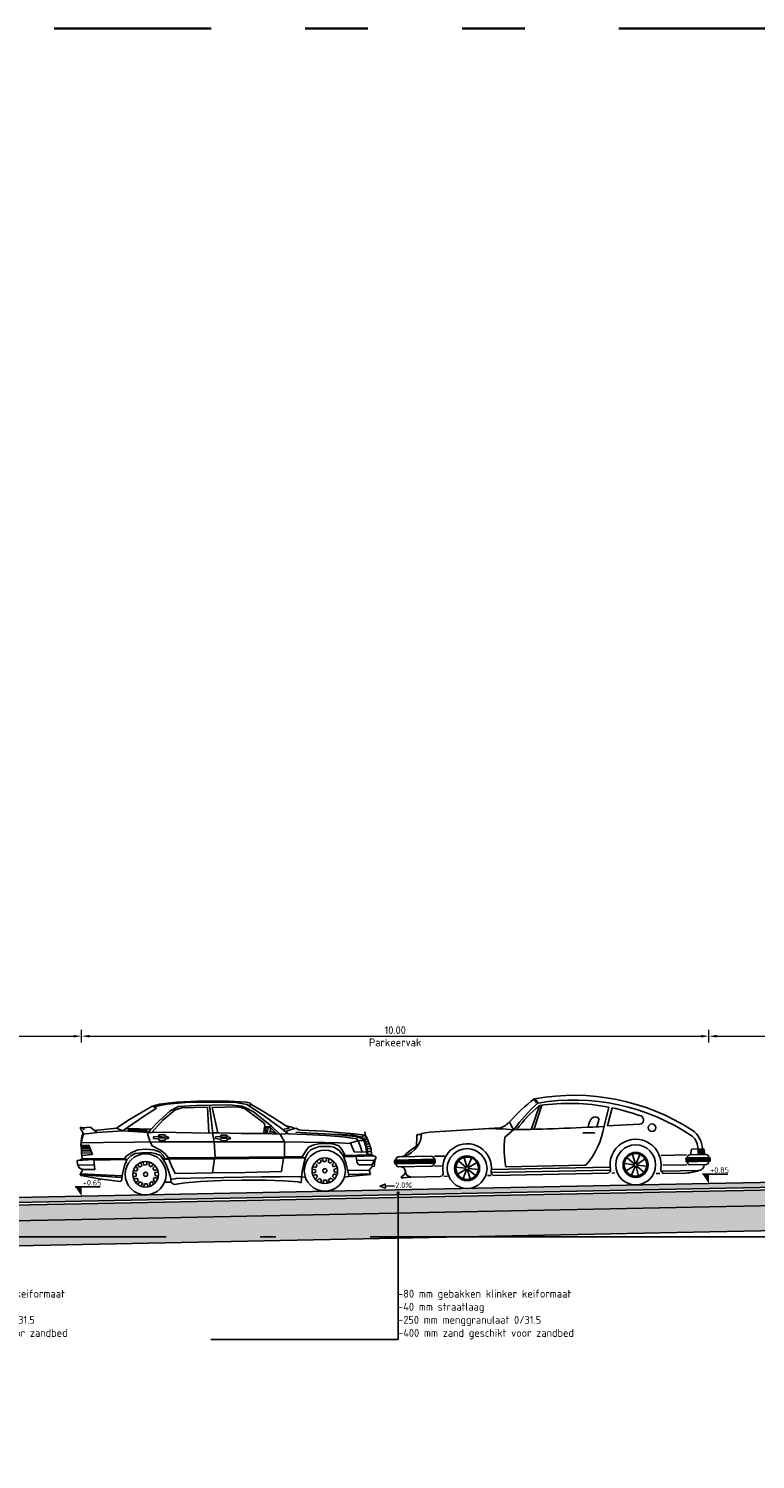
# Model space of a CAD drawing. Header units: metres. Extents: x 90794 to 91984, y 464666 to 465269.
# Tile 73 of 81: x 91505 to 91516, y 465098 to 465121. Entities that reach past the tile are written whole.
import ezdxf
from ezdxf import colors
from ezdxf.entities.mleader import LeaderData, LeaderLine
from ezdxf.math import Vec2, Vec3

# ---------------------------------------------------------------- set-up
doc = ezdxf.new("R2010")
doc.units = ezdxf.units.M
for name, pattern in [('AL-NAP_LIJN', [15.25, 12, -1.5, 0.25, -1.5]), ('AL-TEKENBLADGRENS', [11.5, 2.5, -1.5, 1, -1.5, 1, -1.5, 2.5]), ('XX-AFBREEK', [7, 4, -1, 1, -1])]:
    doc.linetypes.add(name, pattern=pattern)
for name, color, linetype, lineweight in [('N-WE-VH-VERHARDING-SD', 7, 'Continuous', 25), ('N-WE-VH-VERHARDING_BETONSTRAATSTEEN-AD-50', 9, 'Continuous', 18), ('N-WE-VH-VERHARDING_FUNDERING_GRANULAAT-AD-50', 252, 'Continuous', 18), ('N-WE-VH-VERHARDING_FUNDERING_ZAND-AD-50', 252, 'Continuous', 18), ('X-XX-AL-AANKLEDING-SD', 253, 'Continuous', 25), ('X-XX-AL-CONSTRUCTIELIJN-GD', 7, 'Continuous', 25), ('X-XX-AL-M', 7, 'Continuous', 18), ('X-XX-AL-NAP-GD', 7, 'AL-NAP_LIJN', 25), ('X-XX-AL-PEILMAAT-SD', 7, 'Continuous', 25), ('X-XX-AL-T25', 7, 'Continuous', 25), ('X-XX-AL-TEKENBLADGRENS-G', 7, 'AL-TEKENBLADGRENS', 35)]:
    doc.layers.add(name, color=color, linetype=linetype, lineweight=lineweight)
doc.layers.get('0').freeze()
doc.styles.add('NLCS-ISO', font='NLCS-ISO.ttf')
doc.styles.add('NLCS-ISO-M50-T25', font='NLCS-ISO.ttf', dxfattribs={"height": 0.125})
doc.dimstyles.new('NLCS-M50-T25-PIJL_L2_H1', dxfattribs={"dimscale": 0.05, "dimtxt": 2.5, "dimasz": 2.5, "dimexe": 2, "dimexo": 2, "dimgap": 0.7, "dimtad": 1, "dimzin": 0, "dimdsep": 46, "dimtxsty": 'NLCS-ISO-M50-T25', "dimcen": 0, "dimdle": 2, "dimclrd": 256, "dimclre": 256, "dimclrt": 256, "dimadec": 1, "dimazin": 0, "dimtfac": 1, "dimtdec": 3, "dimtofl": 0, "dimtmove": 0, "dimatfit": 3, "dimfxl": 2, "dimfxlon": 1, "dimtfillclr": 256, "dimtolj": 1, "dimtzin": 0, "dimlwd": -1, "dimlwe": -1, "dimarcsym": 0})

# ---------------------------------------------------------------- blocks, each defined once
blk = doc.blocks.new('SAL-AANKLEDING_AUTO1_ZIJAANZICHT-D')
for p, q in [((2.325, 1.296), (2.194, 0.927)), ((2.362, 1.301), (2.232, 0.927)), ((3.349, 0.947), (3.433, 1.247)), ((3.483, 1.235), (3.402, 0.952)), ((1.689, 0.955), (0.565, 0.907)), ((1.906, 0.918), (1.763, 0.802)), ((1.841, 1.043), (1.906, 0.918)), ((3.27, 1.047), (3.235, 0.94)), ((3.401, 0.95), (3.916, 0.966)), ((0.363, 0.86), (0.352, 0.667)), ((0.374, 0.873), (0.363, 0.86)), ((0.374, 0.873), (0.423, 0.873)), ((0.434, 0.86), (0.423, 0.873)), ((3.192, 0.847), (3.012, 0.847)), ((3.012, 0.847), (3.012, 0.835)), ((3.192, 0.835), (3.192, 0.847)), ((0, 0.463), (0, 0.427)), ((0.011, 0.463), (0.635, 0.463)), ((0.636, 0.475), (0.012, 0.475)), ((0.024, 0.487), (0.024, 0.475)), ((0.588, 0.523), (0.06, 0.523)), ((0.624, 0.475), (0.624, 0.487)), ((0.636, 0.523), (0.804, 0.523)), ((0.648, 0.427), (0.648, 0.463)), ((1.147, 0.347), (1.111, 0.49)), ((1.166, 0.344), (1.226, 0.481)), ((3.832, 0.347), (3.795, 0.49)), ((3.851, 0.344), (3.91, 0.481)), ((4.248, 0.463), (4.656, 0.463)), ((4.704, 0.463), (4.968, 0.463)), ((4.719, 0.464), (4.734, 0.554)), ((4.734, 0.554), (4.931, 0.554)), ((4.841, 0.464), (4.841, 0.554)), ((4.857, 0.464), (4.857, 0.554)), ((4.873, 0.464), (4.873, 0.554)), ((4.89, 0.464), (4.89, 0.554)), ((4.904, 0.464), (4.904, 0.554)), ((4.917, 0.464), (4.917, 0.554)), ((4.931, 0.554), (4.945, 0.464)), ((0.011, 0.451), (0.635, 0.451)), ((0.011, 0.439), (0.635, 0.439)), ((0.011, 0.427), (0.635, 0.427)), ((0.012, 0.415), (0.636, 0.415)), ((0.024, 0.415), (0.024, 0.403)), ((0.06, 0.367), (0.588, 0.367)), ((0.624, 0.403), (0.624, 0.415)), ((0.636, 0.367), (0.756, 0.367)), ((0.981, 0.344), (1.127, 0.324)), ((1.001, 0.231), (1.131, 0.306)), ((1.133, 0.338), (1.021, 0.437)), ((1.086, 0.157), (1.145, 0.295)), ((1.198, 0.148), (1.16, 0.295)), ((1.172, 0.302), (1.283, 0.205)), ((1.177, 0.333), (1.306, 0.407)), ((1.18, 0.317), (1.328, 0.297)), ((1.548, 0.295), (3.42, 0.295)), ((1.548, 0.247), (3.42, 0.247)), ((1.776, 0.331), (1.77, 0.331)), ((1.774, 0.331), (3.024, 0.331)), ((3.024, 0.331), (3.048, 0.331)), ((3.665, 0.344), (3.811, 0.324)), ((3.685, 0.231), (3.815, 0.306)), ((3.817, 0.338), (3.705, 0.437)), ((3.77, 0.157), (3.83, 0.295)), ((3.883, 0.148), (3.845, 0.295)), ((3.857, 0.302), (3.968, 0.205)), ((3.862, 0.333), (3.99, 0.407)), ((3.864, 0.317), (4.013, 0.297)), ((4.272, 0.307), (4.656, 0.307)), ((4.644, 0.403), (4.644, 0.367)), ((5.016, 0.415), (4.656, 0.415)), ((4.656, 0.403), (5.016, 0.403)), ((4.656, 0.391), (5.016, 0.391)), ((4.656, 0.379), (5.016, 0.379)), ((4.656, 0.367), (5.016, 0.367)), ((4.656, 0.355), (5.016, 0.355)), ((4.668, 0.415), (4.668, 0.427)), ((4.668, 0.343), (4.668, 0.355)), ((4.968, 0.307), (4.704, 0.307)), ((5.004, 0.427), (5.004, 0.415)), ((5.004, 0.355), (5.004, 0.343)), ((5.028, 0.367), (5.028, 0.403)), ((0.12, 0.187), (0.252, 0.199)), ((0.726, 0.199), (0.268, 0.198)), ((0.78, 0.199), (0.84, 0.199)), ((1.536, 0.199), (1.476, 0.199)), ((3.392, 0.199), (1.583, 0.199)), ((3.456, 0.199), (3.504, 0.199)), ((4.164, 0.175), (4.224, 0.175)), ((4.26, 0.211), (4.836, 0.211)), ((4.284, 0.175), (4.644, 0.175))]:
    blk.add_line(p, q)
for centre, radius in [((4.114, 0.907), 0.0603), ((1.153, 0.317), 0.317), ((1.153, 0.321), 0.199), ((1.153, 0.321), 0.179), ((3.84, 0.321), 0.318), ((3.838, 0.321), 0.199), ((3.838, 0.321), 0.179), ((1.153, 0.321), 0.0269), ((3.838, 0.321), 0.0269)]:
    blk.add_circle(centre, radius)
for centre, radius, start, end in [((3.899, -0.867), 2.809, 126.1007, 136.8623), ((2.192, 1.312), 0.0913, 15.2709, 58.1726), ((2.253, 1.386), 0.0183, 41.2824, 116.8587), ((2.803, -2.037), 3.487, 56.0235, 99.0356), ((2.15, 1.289), 0.159, 17.2869, 43.0251), ((2.808, -2.011), 3.385, 54.9456, 98.5636), ((3.846, -0.523), 2.415, 129.7451, 143.3534), ((3.481, -0.204), 1.893, 127.712, 143.5584), ((2.736, -2.018), 3.34, 77.9479, 97.0524), ((2.736, -2.018), 3.34, 68.9335, 77.0471), ((1.458, -2.925), 3.87, 83.4395, 90), ((1.598, 1.281), 0.34, 285.6839, 317.7865), ((1.908, 44.131), 43.212, 270, 271.9097), ((2.058, 1.196), 1.315, 318.8659, 348.9063), ((3.354, 0.903), 0.263, 141.7461, 172.946), ((3.198, 1.036), 0.0588, 122.054, 149.2373), ((3.21, 1.008), 0.0891, 59.0362, 119.2488), ((3.24, 1.056), 0.0316, 345.689, 57.7891), ((3.912, 1.035), 0.0687, 274.105, 69.3065), ((0.055, 0.906), 0.384, 272.5314, 357.6493), ((0.745, -0.035), 0.822, 118.5529, 136.1318), ((0.625, -0.045), 0.954, 93.6477, 101.2797), ((1.153, 0.322), 0.389, 350.8394, 189.2493), ((3.295, 0.588), 1.547, 172.058, 189.5634), ((3.84, 0.321), 0.407, 349.6918, 188.9975), ((4.527, 0.546), 0.382, 1.0933, 53.9307), ((4.557, 0.554), 0.283, 360, 46.5891), ((0.012, 0.463), 0.012, 90, 180), ((0.06, 0.487), 0.036, 90, 180), ((0.588, 0.487), 0.036, 0, 90), ((0.636, 0.463), 0.012, 0, 90), ((4.704, 0.427), 0.036, 90, 180), ((4.968, 0.427), 0.036, 0, 90), ((0.012, 0.427), 0.012, 180, 270), ((0.06, 0.403), 0.036, 180, 270), ((0.096, 0.295), 0.072, 0, 90), ((0.079, 0.295), 0.0888, 288.9246, 0), ((0.264, 0.295), 0.096, 180, 270), ((0.588, 0.403), 0.036, 270, 0), ((0.636, 0.427), 0.012, 270, 0), ((0.722, 0.248), 0.0486, 270, 10.3787), ((1.586, 0.25), 0.051, 169.0908, 268.058), ((3.389, 0.248), 0.0486, 270, 10.3787), ((4.306, 0.237), 0.0665, 170.759, 250.4987), ((4.656, 0.403), 0.012, 90, 180), ((4.656, 0.367), 0.012, 180, 270), ((4.704, 0.343), 0.036, 180, 270), ((4.836, 0.307), 0.096, 270, 0), ((4.968, 0.343), 0.036, 270, 0), ((5.016, 0.403), 0.012, 0, 90), ((5.016, 0.367), 0.012, 270, 0), ((0.114, 0.199), 0.0134, 116.5651, 296.5651), ((4.624, 0.881), 0.707, 271.581, 288.4349)]:
    blk.add_arc(centre, radius, start, end)
blk = doc.blocks.new('SAL-AANKLEDING_AUTO2_ZIJAANZICHT-D')
for p, q in [((1.796, 1.243), (2.037, 1.405)), ((1.812, 1.314), (1.967, 1.407)), ((1.964, 1.407), (2.017, 1.391)), ((1.967, 1.407), (1.977, 1.429)), ((1.977, 1.429), (2.048, 1.445)), ((2.037, 1.405), (2.236, 1.446)), ((2.048, 1.445), (2.32, 1.466)), ((2.065, 1.359), (2.119, 1.381)), ((2.176, 1.37), (2.078, 1.342)), ((2.119, 1.381), (2.315, 1.406)), ((2.59, 1.372), (2.176, 1.37)), ((2.236, 1.446), (2.639, 1.456)), ((2.315, 1.406), (2.595, 1.407)), ((2.32, 1.466), (2.718, 1.476)), ((2.507, 0.966), (2.59, 1.372)), ((2.587, 0.961), (2.631, 1.407)), ((2.595, 1.407), (2.851, 1.406)), ((2.639, 1.456), (3.012, 1.456)), ((2.654, 0.967), (2.664, 1.377)), ((2.664, 1.377), (3.075, 1.374)), ((2.718, 1.476), (3.156, 1.464)), ((2.851, 1.406), (3.129, 1.396)), ((3.012, 1.456), (3.314, 1.438)), ((3.075, 1.374), (3.181, 1.342)), ((3.129, 1.396), (3.263, 1.329)), ((3.156, 1.464), (3.431, 1.438)), ((3.314, 1.438), (3.521, 1.401)), ((3.431, 1.438), (3.543, 1.412)), ((3.543, 1.412), (3.477, 1.379)), ((3.477, 1.379), (3.671, 1.257)), ((3.545, 1.412), (3.936, 1.19)), ((1.426, 1.059), (1.608, 1.179)), ((1.514, 1.029), (1.796, 1.243)), ((1.608, 1.179), (1.812, 1.314)), ((1.652, 1.054), (1.934, 1.287)), ((2.016, 1.301), (1.769, 1.104)), ((1.934, 1.287), (2.065, 1.359)), ((2.078, 1.342), (2.016, 1.301)), ((3.181, 1.342), (3.383, 1.185)), ((3.263, 1.329), (3.451, 1.163)), ((3.383, 1.185), (3.553, 0.995)), ((3.451, 1.163), (3.588, 1.028)), ((3.671, 1.257), (3.947, 1.076)), ((3.936, 1.19), (4.121, 1.069)), ((0.159, 0.914), (0.163, 0.935)), ((0.159, 0.903), (0.159, 0.914)), ((0.163, 0.935), (0.163, 0.908)), ((0.328, 0.904), (0.529, 0.924)), ((0.529, 0.924), (0.82, 0.955)), ((0.583, 0.894), (0.796, 0.912)), ((0.796, 0.912), (1.035, 0.932)), ((0.82, 0.955), (1.174, 0.982)), ((1.035, 0.932), (1.264, 0.949)), ((1.386, 0.928), (1.095, 0.91)), ((1.174, 0.982), (1.217, 0.987)), ((1.217, 0.987), (1.263, 1.012)), ((1.263, 1.012), (1.356, 0.988)), ((1.288, 1.004), (1.307, 1.028)), ((1.307, 1.028), (1.416, 1.056)), ((1.356, 0.988), (1.429, 0.966)), ((1.416, 1.056), (1.364, 1.018)), ((1.364, 1.018), (1.474, 0.995)), ((1.372, 1.023), (1.426, 1.059)), ((1.386, 0.928), (1.514, 1.029)), ((1.429, 0.966), (1.386, 0.928)), ((1.392, 0.931), (1.435, 0.925)), ((1.435, 0.925), (1.517, 0.921)), ((1.45, 0.798), (1.511, 0.915)), ((1.511, 0.915), (1.652, 1.054)), ((1.517, 0.921), (1.776, 0.938)), ((1.571, 0.934), (1.681, 1.047)), ((1.574, 0.937), (1.672, 0.973)), ((1.669, 1.019), (1.682, 1.049)), ((1.672, 0.954), (1.669, 1.019)), ((1.702, 0.935), (1.672, 0.954)), ((1.674, 1.039), (1.74, 1.039)), ((1.68, 1.047), (1.764, 1.047)), ((1.776, 0.949), (1.702, 0.935)), ((1.716, 0.96), (1.711, 1.037)), ((1.743, 0.96), (1.716, 0.96)), ((1.74, 1.039), (1.743, 0.96)), ((1.769, 1.104), (1.75, 1.046)), ((1.764, 1.047), (1.776, 0.949)), ((1.776, 0.938), (2.132, 0.948)), ((2.132, 0.948), (2.513, 0.966)), ((2.366, 0.925), (2.35, 0.9)), ((2.456, 0.925), (2.366, 0.925)), ((2.472, 0.903), (2.456, 0.925)), ((2.513, 0.966), (2.587, 0.964)), ((2.587, 0.942), (2.571, 0.825)), ((2.587, 0.964), (2.657, 0.961)), ((2.589, 0.961), (2.587, 0.942)), ((2.657, 0.961), (3.174, 0.985)), ((3.174, 0.985), (3.202, 0.988)), ((3.202, 0.988), (3.553, 0.993)), ((3.297, 0.912), (3.295, 0.89)), ((3.335, 0.923), (3.297, 0.912)), ((3.352, 0.948), (3.335, 0.923)), ((3.442, 0.949), (3.352, 0.948)), ((3.353, 0.915), (3.352, 0.899)), ((3.355, 0.915), (3.447, 0.924)), ((3.458, 0.927), (3.442, 0.949)), ((3.447, 0.924), (3.445, 0.905)), ((3.534, 0.924), (3.458, 0.927)), ((3.534, 0.897), (3.534, 0.924)), ((3.553, 0.993), (3.607, 0.99)), ((3.569, 1.047), (3.944, 1.06)), ((3.588, 1.028), (3.621, 0.99)), ((3.629, 0.974), (3.592, 0.84)), ((3.607, 0.99), (4.022, 1.027)), ((3.621, 0.99), (3.629, 0.974)), ((3.627, 1.037), (3.941, 1.052)), ((3.628, 1.027), (3.942, 1.042)), ((3.629, 1.016), (3.943, 1.031)), ((3.632, 1.004), (3.796, 1.012)), ((3.944, 1.06), (3.96, 1.065)), ((3.947, 1.076), (4.018, 1.03)), ((4.021, 1.027), (4.124, 1.069)), ((4.426, 1.008), (4.021, 1.027)), ((4.124, 1.069), (4.474, 1.043)), ((4.647, 0.987), (4.426, 1.008)), ((4.434, 1.007), (4.538, 1.098)), ((4.538, 1.098), (4.663, 1.09)), ((4.663, 1.091), (4.638, 1.055)), ((4.679, 1.052), (4.646, 0.986)), ((4.672, 0.924), (4.647, 0.987)), ((4.658, 1.009), (4.683, 0.922)), ((4.663, 1.09), (4.693, 1.099)), ((4.697, 0.807), (4.672, 0.924)), ((4.698, 1.08), (4.679, 1.052)), ((4.683, 0.922), (4.696, 0.807)), ((4.693, 1.099), (4.698, 1.08)), ((0.07, 0.655), (0.108, 0.775)), ((0.108, 0.775), (0.143, 0.862)), ((0.124, 0.816), (0.165, 0.808)), ((0.151, 0.751), (0.133, 0.664)), ((0.154, 0.702), (0.141, 0.582)), ((0.143, 0.862), (0.178, 0.881)), ((0.148, 0.857), (0.175, 0.835)), ((0.175, 0.835), (0.151, 0.751)), ((0.186, 0.8), (0.154, 0.702)), ((0.157, 0.876), (0.159, 0.903)), ((0.163, 0.908), (0.161, 0.881)), ((0.178, 0.879), (0.328, 0.904)), ((0.178, 0.881), (0.208, 0.854)), ((0.208, 0.854), (0.186, 0.8)), ((0.186, 0.797), (0.23, 0.833)), ((0.186, 0.797), (0.276, 0.795)), ((0.208, 0.852), (0.352, 0.882)), ((0.244, 0.71), (0.216, 0.613)), ((0.23, 0.833), (0.317, 0.86)), ((0.274, 0.795), (0.244, 0.71)), ((0.295, 0.825), (0.274, 0.795)), ((0.276, 0.795), (0.396, 0.763)), ((0.518, 0.861), (0.295, 0.825)), ((0.317, 0.86), (0.583, 0.894)), ((0.396, 0.763), (0.34, 0.618)), ((0.352, 0.882), (0.649, 0.905)), ((0.394, 0.752), (0.587, 0.766)), ((0.79, 0.89), (0.518, 0.861)), ((0.538, 0.66), (0.584, 0.717)), ((0.579, 0.644), (0.663, 0.699)), ((0.584, 0.717), (0.661, 0.745)), ((0.587, 0.766), (0.813, 0.778)), ((0.661, 0.745), (0.742, 0.759)), ((0.663, 0.699), (0.723, 0.71)), ((0.723, 0.71), (0.892, 0.716)), ((0.742, 0.759), (0.875, 0.762)), ((1.095, 0.91), (0.79, 0.89)), ((0.813, 0.778), (1.447, 0.798)), ((0.875, 0.762), (0.984, 0.744)), ((0.892, 0.716), (0.984, 0.687)), ((0.984, 0.744), (1.069, 0.706)), ((0.984, 0.687), (1.031, 0.662)), ((1.069, 0.706), (1.118, 0.641)), ((1.447, 0.798), (2.024, 0.811)), ((1.456, 0.566), (1.45, 0.798)), ((2.024, 0.811), (2.566, 0.825)), ((2.312, 0.889), (2.309, 0.867)), ((2.309, 0.867), (2.353, 0.867)), ((2.35, 0.9), (2.312, 0.889)), ((2.353, 0.867), (2.372, 0.837)), ((2.367, 0.875), (2.459, 0.881)), ((2.369, 0.892), (2.368, 0.875)), ((2.369, 0.892), (2.462, 0.9)), ((2.372, 0.837), (2.459, 0.84)), ((2.462, 0.9), (2.459, 0.881)), ((2.459, 0.84), (2.473, 0.865)), ((2.549, 0.901), (2.472, 0.903)), ((2.473, 0.865), (2.549, 0.874)), ((2.549, 0.874), (2.549, 0.901)), ((2.571, 0.825), (2.559, 0.577)), ((2.566, 0.825), (2.944, 0.829)), ((2.944, 0.829), (3.412, 0.84)), ((3.295, 0.89), (3.338, 0.891)), ((3.338, 0.891), (3.357, 0.861)), ((3.415, 0.703), (3.348, 0.643)), ((3.352, 0.899), (3.444, 0.905)), ((3.357, 0.861), (3.445, 0.864)), ((3.412, 0.84), (3.837, 0.842)), ((3.559, 0.78), (3.415, 0.703)), ((3.432, 0.676), (3.532, 0.712)), ((3.445, 0.864), (3.458, 0.889)), ((3.458, 0.889), (3.534, 0.897)), ((3.532, 0.712), (3.66, 0.729)), ((3.592, 0.84), (3.559, 0.78)), ((3.66, 0.729), (3.791, 0.722)), ((3.791, 0.722), (3.886, 0.681)), ((3.837, 0.842), (4.335, 0.849)), ((4.335, 0.849), (4.69, 0.85)), ((4.569, 0.807), (4.512, 0.659)), ((4.689, 0.687), (4.526, 0.687)), ((4.537, 0.72), (4.686, 0.72)), ((4.686, 0.75), (4.547, 0.75)), ((4.558, 0.774), (4.689, 0.774)), ((4.689, 0.799), (4.566, 0.799)), ((4.697, 0.808), (4.569, 0.807)), ((4.681, 0.649), (4.689, 0.687)), ((4.685, 0.719), (4.689, 0.686)), ((4.689, 0.774), (4.686, 0.75)), ((4.686, 0.72), (4.686, 0.75)), ((4.689, 0.774), (4.689, 0.799)), ((4.69, 0.8), (4.696, 0.807)), ((0, 0.532), (0.065, 0.563)), ((0, 0.502), (0, 0.532)), ((0, 0.502), (0.011, 0.496)), ((0.025, 0.38), (0.011, 0.496)), ((0.012, 0.496), (0.058, 0.406)), ((0.019, 0.481), (0.305, 0.481)), ((0.03, 0.546), (0.51, 0.544)), ((0.064, 0.564), (0.07, 0.655)), ((0.141, 0.582), (0.064, 0.564)), ((0.065, 0.563), (0.517, 0.562)), ((0.133, 0.664), (0.122, 0.578)), ((0.217, 0.612), (0.144, 0.612)), ((0.34, 0.618), (0.217, 0.612)), ((0.313, 0.531), (0.297, 0.444)), ((0.324, 0.561), (0.313, 0.531)), ((0.517, 0.562), (0.477, 0.447)), ((0.485, 0.562), (0.538, 0.66)), ((0.516, 0.562), (0.579, 0.644)), ((0.694, 0.474), (0.723, 0.446)), ((0.723, 0.446), (0.761, 0.468)), ((0.761, 0.468), (0.748, 0.505)), ((0.784, 0.514), (0.795, 0.476)), ((0.795, 0.476), (0.839, 0.476)), ((0.839, 0.476), (0.847, 0.514)), ((0.882, 0.504), (0.872, 0.466)), ((0.872, 0.466), (0.91, 0.444)), ((0.91, 0.444), (0.936, 0.473)), ((1.031, 0.662), (1.08, 0.619)), ((1.08, 0.619), (1.121, 0.546)), ((1.118, 0.641), (1.17, 0.557)), ((1.121, 0.546), (1.149, 0.45)), ((1.123, 0.54), (1.148, 0.54)), ((1.148, 0.54), (1.17, 0.557)), ((1.149, 0.54), (1.478, 0.539)), ((1.17, 0.557), (1.462, 0.561)), ((1.47, 0.542), (1.456, 0.566)), ((1.462, 0.561), (2.569, 0.572)), ((1.506, 0.33), (1.47, 0.542)), ((1.478, 0.539), (2.572, 0.55)), ((2.559, 0.577), (2.567, 0.553)), ((2.567, 0.553), (2.608, 0.332)), ((2.569, 0.572), (3.293, 0.583)), ((2.572, 0.55), (3.296, 0.559)), ((3.299, 0.559), (3.253, 0.441)), ((3.293, 0.583), (3.34, 0.57)), ((3.296, 0.559), (3.361, 0.556)), ((3.304, 0.583), (3.299, 0.559)), ((3.348, 0.643), (3.304, 0.583)), ((3.345, 0.488), (3.31, 0.393)), ((3.34, 0.57), (3.359, 0.556)), ((3.389, 0.559), (3.345, 0.488)), ((3.357, 0.558), (3.386, 0.622)), ((3.359, 0.556), (3.391, 0.556)), ((3.386, 0.622), (3.432, 0.676)), ((3.429, 0.622), (3.389, 0.559)), ((3.511, 0.655), (3.429, 0.622)), ((3.592, 0.671), (3.511, 0.655)), ((3.552, 0.474), (3.581, 0.446)), ((3.581, 0.446), (3.619, 0.468)), ((3.726, 0.672), (3.592, 0.671)), ((3.619, 0.468), (3.607, 0.505)), ((3.642, 0.514), (3.653, 0.476)), ((3.653, 0.476), (3.697, 0.476)), ((3.697, 0.476), (3.705, 0.514)), ((3.832, 0.664), (3.726, 0.672)), ((3.74, 0.504), (3.73, 0.466)), ((3.73, 0.466), (3.768, 0.444)), ((3.768, 0.444), (3.794, 0.473)), ((3.903, 0.629), (3.832, 0.664)), ((3.886, 0.681), (3.974, 0.624)), ((3.968, 0.565), (3.903, 0.629)), ((3.998, 0.584), (3.968, 0.564)), ((3.968, 0.567), (4.491, 0.569)), ((3.968, 0.564), (4.007, 0.475)), ((3.974, 0.624), (3.998, 0.584)), ((4.676, 0.595), (3.998, 0.584)), ((4.007, 0.475), (4.04, 0.344)), ((4.481, 0.42), (4.491, 0.581)), ((4.755, 0.5), (4.489, 0.491)), ((4.491, 0.569), (4.494, 0.581)), ((4.494, 0.581), (4.758, 0.568)), ((4.512, 0.659), (4.681, 0.649)), ((4.714, 0.573), (4.673, 0.597)), ((4.681, 0.649), (4.676, 0.595)), ((4.747, 0.5), (4.728, 0.451)), ((4.758, 0.568), (4.755, 0.5)), ((0.055, 0.385), (0.025, 0.38)), ((0.107, 0.32), (0.055, 0.385)), ((0.27, 0.408), (0.058, 0.405)), ((0.086, 0.252), (0.107, 0.32)), ((0.44, 0.227), (0.086, 0.252)), ((0.088, 0.261), (0.44, 0.26)), ((0.11, 0.323), (0.45, 0.323)), ((0.297, 0.444), (0.27, 0.408)), ((0.445, 0.298), (0.437, 0.227)), ((0.477, 0.447), (0.445, 0.298)), ((0.665, 0.351), (0.627, 0.359)), ((0.627, 0.296), (0.665, 0.307)), ((0.673, 0.273), (0.636, 0.26)), ((0.637, 0.394), (0.675, 0.384)), ((0.665, 0.307), (0.665, 0.351)), ((0.697, 0.422), (0.668, 0.448)), ((0.668, 0.206), (0.695, 0.235)), ((0.695, 0.235), (0.673, 0.273)), ((0.675, 0.384), (0.697, 0.422)), ((0.954, 0.269), (0.932, 0.231)), ((0.932, 0.231), (0.961, 0.205)), ((0.962, 0.447), (0.934, 0.418)), ((0.934, 0.418), (0.956, 0.381)), ((0.992, 0.26), (0.954, 0.269)), ((0.956, 0.381), (0.993, 0.393)), ((1.002, 0.357), (0.964, 0.346)), ((0.964, 0.346), (0.964, 0.303)), ((0.964, 0.303), (1.002, 0.295)), ((1.121, 0.227), (1.188, 0.236)), ((1.149, 0.45), (1.177, 0.323)), ((1.177, 0.323), (1.196, 0.142)), ((1.188, 0.236), (1.215, 0.239)), ((1.215, 0.239), (1.406, 0.248)), ((1.406, 0.248), (1.523, 0.245)), ((2.083, 0.327), (1.506, 0.33)), ((1.523, 0.245), (1.828, 0.25)), ((1.828, 0.25), (2.723, 0.251)), ((2.603, 0.332), (2.083, 0.327)), ((2.873, 0.331), (2.603, 0.332)), ((2.723, 0.251), (3.189, 0.25)), ((3.202, 0.33), (2.873, 0.331)), ((3.189, 0.25), (3.249, 0.243)), ((3.253, 0.441), (3.202, 0.33)), ((3.249, 0.243), (3.279, 0.24)), ((3.278, 0.276), (3.268, 0.191)), ((3.31, 0.393), (3.278, 0.276)), ((3.523, 0.351), (3.485, 0.359)), ((3.485, 0.296), (3.523, 0.307)), ((3.531, 0.273), (3.494, 0.26)), ((3.495, 0.394), (3.533, 0.384)), ((3.523, 0.307), (3.523, 0.351)), ((3.555, 0.422), (3.526, 0.448)), ((3.526, 0.206), (3.553, 0.235)), ((3.553, 0.235), (3.531, 0.273)), ((3.533, 0.384), (3.555, 0.422)), ((3.812, 0.269), (3.79, 0.231)), ((3.79, 0.231), (3.819, 0.205)), ((3.82, 0.447), (3.792, 0.418)), ((3.792, 0.418), (3.814, 0.381)), ((3.85, 0.26), (3.812, 0.269)), ((3.814, 0.381), (3.851, 0.393)), ((3.86, 0.357), (3.822, 0.346)), ((3.822, 0.346), (3.822, 0.303)), ((3.822, 0.303), (3.86, 0.295)), ((4.04, 0.344), (4.057, 0.233)), ((4.046, 0.31), (4.71, 0.358)), ((4.707, 0.342), (4.05, 0.283)), ((4.057, 0.233), (4.084, 0.222)), ((4.084, 0.222), (4.408, 0.27)), ((4.408, 0.27), (4.707, 0.331)), ((4.677, 0.426), (4.481, 0.42)), ((4.728, 0.451), (4.677, 0.423)), ((4.683, 0.396), (4.677, 0.426)), ((4.715, 0.358), (4.683, 0.396)), ((4.707, 0.331), (4.715, 0.358)), ((0.51, 0.218), (0.44, 0.227)), ((0.719, 0.209), (0.693, 0.18)), ((0.757, 0.187), (0.719, 0.209)), ((0.748, 0.149), (0.757, 0.187)), ((0.791, 0.177), (0.783, 0.139)), ((0.834, 0.177), (0.791, 0.177)), ((0.845, 0.139), (0.834, 0.177)), ((0.906, 0.207), (0.869, 0.185)), ((0.869, 0.185), (0.881, 0.148)), ((0.935, 0.18), (0.906, 0.207)), ((1.246, 0.16), (1.197, 0.143)), ((1.477, 0.18), (1.246, 0.16)), ((1.752, 0.195), (1.477, 0.18)), ((2.141, 0.202), (1.752, 0.195)), ((2.465, 0.203), (2.141, 0.202)), ((2.802, 0.197), (2.465, 0.203)), ((3.047, 0.179), (2.802, 0.197)), ((3.222, 0.155), (3.047, 0.179)), ((3.268, 0.191), (3.222, 0.155)), ((3.268, 0.196), (3.374, 0.194)), ((3.577, 0.209), (3.551, 0.18)), ((3.615, 0.187), (3.577, 0.209)), ((3.606, 0.149), (3.615, 0.187)), ((3.649, 0.177), (3.641, 0.139)), ((3.692, 0.177), (3.649, 0.177)), ((3.703, 0.139), (3.692, 0.177)), ((3.765, 0.207), (3.727, 0.185)), ((3.727, 0.185), (3.739, 0.148)), ((3.793, 0.18), (3.765, 0.207))]:
    blk.add_line(p, q)
for points in [[(0.086, 0.705), (0.139, 0.695)], [(0.098, 0.745), (0.148, 0.734)], [(0.11, 0.781), (0.158, 0.774)], [(0.068, 0.618), (0.127, 0.618)], [(0.073, 0.666), (0.133, 0.664)]]:
    blk.add_lwpolyline(points)
for centre, radius in [((0.815, 0.327), 0.327), ((0.815, 0.327), 0.204), ((0.815, 0.327), 0.204), ((3.673, 0.327), 0.327), ((3.673, 0.327), 0.204), ((0.815, 0.327), 0.0329), ((3.673, 0.327), 0.0329)]:
    blk.add_circle(centre, radius)
blk = doc.blocks.new('SAL-PEILMAAT_INFRACAD_H01-SOD')
blk.add_line((-2, 3), (6, 3))
blk.add_solid([(-2, 3), (0, 3), (0, 0)])
at = {"style": 'NLCS-ISO'}
blk.add_attdef('...', (0.4, 3.4), '', height=1.8, dxfattribs=at)
blk = doc.blocks.new('*D63')
at = {"layer": 'Defpoints', "color": 0, "transparency": 16777216}
for p in [(91505.417, 465104.959), (91505.417, 465102.412), (91499.417, 465102.292)]:
    blk.add_point(p, dxfattribs=at)
at = {"layer": 'X-XX-AL-M', "transparency": 16777216}
for p, q in [((91499.417, 465104.859), (91499.417, 465105.059)), ((91499.542, 465104.959), (91505.292, 465104.959)), ((91505.417, 465104.859), (91505.417, 465105.059))]:
    blk.add_line(p, q, dxfattribs=at)
for points in [[(91499.542, 465104.98), (91499.542, 465104.938), (91499.417, 465104.959)], [(91505.292, 465104.98), (91505.292, 465104.938), (91505.417, 465104.959)]]:
    blk.add_solid(points, dxfattribs=at)
at = {"layer": 'X-XX-AL-M', "transparency": 16777216, "char_height": 0.125, "attachment_point": 5, "style": 'NLCS-ISO-M50-T25'}
for s, insert in [('\\A1;6.00', (91502.417, 465105.056)), ('\\A1;Rijbaan parkeerterrein', (91502.417, 465104.843))]:
    blk.add_mtext(s, dxfattribs=dict(at, insert=insert))
blk = doc.blocks.new('*D64')
at = {"layer": 'Defpoints', "color": 0, "transparency": 16777216}
for p in [(91515.417, 465104.959), (91515.417, 465102.612), (91505.417, 465102.412)]:
    blk.add_point(p, dxfattribs=at)
at = {"layer": 'X-XX-AL-M', "transparency": 16777216}
for p, q in [((91505.417, 465104.859), (91505.417, 465105.059)), ((91505.542, 465104.959), (91515.292, 465104.959)), ((91515.417, 465104.859), (91515.417, 465105.059))]:
    blk.add_line(p, q, dxfattribs=at)
for points in [[(91505.542, 465104.98), (91505.542, 465104.938), (91505.417, 465104.959)], [(91515.292, 465104.98), (91515.292, 465104.938), (91515.417, 465104.959)]]:
    blk.add_solid(points, dxfattribs=at)
at = {"layer": 'X-XX-AL-M', "transparency": 16777216, "char_height": 0.125, "attachment_point": 5, "style": 'NLCS-ISO-M50-T25'}
for s, insert in [('\\A1;10.00', (91510.417, 465105.056)), ('\\A1;Parkeervak', (91510.417, 465104.861))]:
    blk.add_mtext(s, dxfattribs=dict(at, insert=insert))
blk = doc.blocks.new('*D65')
at = {"layer": 'Defpoints', "color": 0, "transparency": 16777216}
for p in [(91521.417, 465104.959), (91515.417, 465102.612), (91521.417, 465102.612)]:
    blk.add_point(p, dxfattribs=at)
at = {"layer": 'X-XX-AL-M', "transparency": 16777216}
for p, q in [((91515.417, 465104.859), (91515.417, 465105.059)), ((91515.542, 465104.959), (91521.292, 465104.959)), ((91521.417, 465104.859), (91521.417, 465105.059))]:
    blk.add_line(p, q, dxfattribs=at)
for points in [[(91515.542, 465104.98), (91515.542, 465104.938), (91515.417, 465104.959)], [(91521.292, 465104.98), (91521.292, 465104.938), (91521.417, 465104.959)]]:
    blk.add_solid(points, dxfattribs=at)
at = {"layer": 'X-XX-AL-M', "transparency": 16777216, "char_height": 0.125, "attachment_point": 5, "style": 'NLCS-ISO-M50-T25'}
for s, insert in [('\\A1;6.00', (91518.417, 465105.056)), ('\\A1;Rijbaan parkeerterrein', (91518.417, 465104.843))]:
    blk.add_mtext(s, dxfattribs=dict(at, insert=insert))
blk = doc.blocks.new('*U148')
blk.add_lwpolyline([(-4.85, 1.28), (-3.12, 0.65), (-3.12, 1.91)], close=True)
blk.add_lwpolyline([(-0.16, 1.28), (-3.12, 1.28)])
at = {"style": 'NLCS-ISO'}
blk.add_attdef('AFSCHOT', (0.06, 0.53), '', height=1.8, dxfattribs=at)
blk = doc.blocks.new('_Dot')
at = {"color": 0, "linetype": 'ByBlock', "lineweight": -2}
blk.add_line((-0.5, 0), (-1, 0), dxfattribs=at)
at = {"color": 0, "linetype": 'ByBlock', "const_width": 0.5}
blk.add_lwpolyline([(-0.25, 0, 1), (0.25, 0, 1)], format="xyb", close=True, dxfattribs=at)

msp = doc.modelspace()

# ---------------------------------------------------------------- hatches: boundary and pattern name
at = {"layer": 'N-WE-VH-VERHARDING_BETONSTRAATSTEEN-AD-50'}
h = msp.add_hatch(color=256, dxfattribs=at)
h.dxf.hatch_style = 1
h.paths.add_polyline_path([(91518.417, 465102.592), (91521.415, 465102.532), (91531.415, 465102.332), (91537.415, 465102.212), (91542.295, 465102.114), (91542.297, 465102.194), (91537.417, 465102.292), (91531.417, 465102.412), (91521.417, 465102.612), (91518.417, 465102.672), (91515.417, 465102.612), (91505.417, 465102.412), (91499.417, 465102.292), (91494.537, 465102.194), (91494.538, 465102.114), (91499.418, 465102.212), (91505.418, 465102.332), (91515.418, 465102.532)])
at = {"layer": 'N-WE-VH-VERHARDING_FUNDERING_GRANULAAT-AD-50'}
h = msp.add_hatch(dxfattribs=at)
h.set_pattern_fill('AVH-FUNDERING_GRANULAAT_MENG_01-SO', color=256, scale=0.05, pattern_type=2)
h.set_pattern_definition([(50, (91546.81656, 465102.04668), (0.3586301, -0.031376), [0.0375, -0.4125]), (355, (91546.81656, 465102.04668), (-0.0693757, 0.376096), [0.03, -0.33]), (100.4514, (91546.84644, 465102.04406), (0.2892547, 0.3447198), [0.03187, -0.350571]), (46.1842, (91546.81656, 465102.14668), (0.5336205, -0.0827595), [0.05625, -0.61875]), (96.6356, (91546.861, 465102.1398), (0.4673314, 0.487059), [0.047805, -0.5258565]), (351.1842, (91546.81656, 465102.1467), (0.467331, 0.4870593), [0.045, -0.495]), (21, (91546.86656, 465102.12168), (0.2984535, -0.2013094), [0.0375, -0.4125]), (326, (91546.86656, 465102.12168), (0.1216577, 0.362575), [0.03, -0.33]), (71.4514, (91546.89143, 465102.1049), (0.4201113, 0.1612652), [0.03187, -0.350571]), (37.5, (91546.81656, 465102.04668), (0.00607993, 0.16644693), [0, -0.326, 0, -0.335, 0, -0.33125]), (7.5, (91546.81656, 465102.04668), (0.13153477, 0.19720586), [0, -0.191, 0, -0.3185, 0, -0.12625]), (327.5, (91546.70506, 465102.04668), (0.26691122, -0.01127744), [0, -0.125, 0, -0.39, 0, -0.5175]), (317.5, (91546.65506, 465102.04668), (0.2915931, 0.0500525), [0, -0.1625, 0, -0.259, 0, -0.3675])])
h.paths.add_polyline_path([(91521.414, 465102.492), (91518.417, 465102.552), (91515.419, 465102.492), (91505.419, 465102.292), (91499.419, 465102.172), (91494.117, 465102.066), (91494.117, 465101.816), (91499.424, 465101.922), (91505.424, 465102.042), (91515.424, 465102.242), (91518.417, 465102.302), (91521.409, 465102.242), (91531.409, 465102.042), (91537.409, 465101.922), (91542.717, 465101.816), (91542.717, 465102.066), (91537.414, 465102.172), (91531.414, 465102.292)])
at = {"layer": 'N-WE-VH-VERHARDING_FUNDERING_ZAND-AD-50'}
h = msp.add_hatch(dxfattribs=at)
h.set_pattern_fill('AVH-FUNDERING_ZAND-SO', color=256, scale=0.05, pattern_type=2)
h.set_pattern_definition([(37.5, (0, 0), (-0.003149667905, 0.096341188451), [0, -0.076, 0, -0.085, 0, -0.08125]), (7.5, (0, 0), (0.088488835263, 0.14110730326), [0, -0.041, 0, -0.0685, 0, -0.02625]), (327.5, (-0.0615, 0), (0.155707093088, 0.000282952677), [0, -0.025, 0, -0.09, 0, -0.1175]), (317.5, (-0.0615, 0), (0.15030633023, 0.043883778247), [0, -0.0125, 0, -0.059, 0, -0.0675])])
h.paths.add_polyline_path([(91543.217, 465101.806), (91537.409, 465101.922), (91531.409, 465102.042), (91521.409, 465102.242), (91518.417, 465102.302), (91515.424, 465102.242), (91505.424, 465102.042), (91499.424, 465101.922), (91493.617, 465101.806), (91493.617, 465101.406), (91499.432, 465101.522), (91505.432, 465101.642), (91515.432, 465101.842), (91518.417, 465101.902), (91521.401, 465101.842), (91531.401, 465101.642), (91537.401, 465101.522), (91543.217, 465101.406)])

# ---------------------------------------------------------------- linework, layer by layer
at = {"layer": 'X-XX-AL-CONSTRUCTIELIJN-GD', "flags": 128}
for points in [[(91491.317, 465101.492), (91493.217, 465101.492), (91493.917, 465102.192), (91494.417, 465102.192), (91499.417, 465102.292), (91505.417, 465102.412), (91515.417, 465102.612), (91518.417, 465102.672), (91521.417, 465102.612), (91531.417, 465102.412), (91537.417, 465102.292), (91542.417, 465102.192), (91542.917, 465102.192), (91543.617, 465101.492), (91545.617, 465101.492), (91546.317, 465102.192), (91546.817, 465102.192), (91548.317, 465102.222), (91551.317, 465102.282), (91552.817, 465102.312)], [(91542.295, 465102.114), (91537.415, 465102.212), (91531.415, 465102.332), (91521.415, 465102.532), (91518.417, 465102.592), (91515.418, 465102.532), (91505.418, 465102.332), (91499.418, 465102.212), (91494.538, 465102.114)], [(91542.717, 465102.066), (91537.414, 465102.172), (91531.414, 465102.292), (91521.414, 465102.492), (91518.417, 465102.552), (91515.419, 465102.492), (91505.419, 465102.292), (91499.419, 465102.172), (91494.117, 465102.066)], [(91543.217, 465101.806), (91537.409, 465101.922), (91531.409, 465102.042), (91521.409, 465102.242), (91518.417, 465102.302), (91515.424, 465102.242), (91505.424, 465102.042), (91499.424, 465101.922), (91493.617, 465101.806)], [(91543.217, 465101.406), (91537.401, 465101.522), (91531.401, 465101.642), (91521.401, 465101.842), (91518.417, 465101.902), (91515.432, 465101.842), (91505.432, 465101.642), (91499.432, 465101.522), (91493.617, 465101.406)]]:
    msp.add_lwpolyline(points, dxfattribs=at)
at = {"layer": 'X-XX-AL-NAP-GD', "flags": 128}
msp.add_lwpolyline([(91479.517, 465101.762), (91556.617, 465101.762)], dxfattribs=at)
at = {"layer": 'X-XX-AL-TEKENBLADGRENS-G', "flags": 128}
msp.add_lwpolyline([(91468.983, 465121.005), (91970.06, 465121.005), (91970.06, 464666.448), (91468.983, 464666.448)], close=True, dxfattribs=at)

# ---------------------------------------------------------------- block references
at = {"layer": 'N-WE-VH-VERHARDING-SD', "xscale": 0.05000000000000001, "yscale": 0.05000000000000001, "zscale": 0.05000000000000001, "rotation": 1.145762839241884}
msp.add_blockref('*U148', (91510.417, 465102.512), dxfattribs=at).add_auto_attribs({'AFSCHOT': '2.0%'})
at = {"layer": 'X-XX-AL-AANKLEDING-SD', "xscale": -1, "rotation": 1.15000000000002}
msp.add_blockref('SAL-AANKLEDING_AUTO2_ZIJAANZICHT-D', (91510.117, 465102.506), dxfattribs=at)
at = {"layer": 'X-XX-AL-AANKLEDING-SD', "rotation": 1.145762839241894}
msp.add_blockref('SAL-AANKLEDING_AUTO1_ZIJAANZICHT-D', (91510.417, 465102.512), dxfattribs=at)
at = {"layer": 'X-XX-AL-PEILMAAT-SD', "linetype": 'XX-AFBREEK', "xscale": 0.05, "yscale": 0.05, "zscale": 0.05}
for p, values in [((91515.417, 465102.612), {'...': '+0.85'}), ((91505.417, 465102.412), {'...': '+0.65'})]:
    msp.add_blockref('SAL-PEILMAAT_INFRACAD_H01-SOD', p, dxfattribs=at).add_auto_attribs(values)

# ---------------------------------------------------------------- dimensions: what is measured, and where the dimension line sits
at = {"layer": 'X-XX-AL-M'}
for base, p1, p2, text, picture, middle in [((91505.417, 465104.959), (91499.417, 465102.292), (91505.417, 465102.412), '<>\\XRijbaan parkeerterrein', '*D63', (91502.417, 465104.959)), ((91515.417, 465104.959), (91505.417, 465102.412), (91515.417, 465102.612), '<>\\XParkeervak', '*D64', (91510.417, 465104.959)), ((91521.417, 465104.959), (91515.417, 465102.612), (91521.417, 465102.612), '<>\\XRijbaan parkeerterrein', '*D65', (91518.417, 465104.959))]:
    dim = msp.add_linear_dim(base=base, p1=p1, p2=p2, text=text, dimstyle='NLCS-M50-T25-PIJL_L2_H1', override={"dimtmove": 1}, dxfattribs=at)
    dim.commit()
    dim.dimension.update_dxf_attribs({"geometry": picture, "text_midpoint": middle})

# ---------------------------------------------------------------- leaders
at = {"layer": 'X-XX-AL-T25'}
ml = msp.add_multileader_mtext('Standard', dxfattribs=at)
ml.set_content('\\pxsa1;-80 mm gebakken klinker keiformaat\\P-40 mm straatlaag\\P-250 mm menggranulaat 0/31.5\\P-400 mm zand geschikt voor zandbed', color=256, style='NLCS-ISO-M50-T25')
ml.set_leader_properties(color=256, linetype='ByLayer', lineweight=-1)
ml.set_arrow_properties(name='DOT')
ml.build(insert=Vec2(0, 0))
ml.multileader.update_dxf_attribs({"has_dogleg": 0, "text_left_attachment_type": 4, "text_right_attachment_type": 5, "dogleg_length": 0.125, "arrow_head_size": 0.05})
ctx = ml.context
ctx.base_point, ctx.char_height, ctx.arrow_head_size, ctx.landing_gap_size, ctx.plane_origin = Vec3(91510.465, 465100.13), 0.125, 0.05, 0, Vec3(91509.951, 465100.915)
ctx.left_attachment, ctx.right_attachment = 4, 5
notes = []
notes.append((ctx, [(0, (1, 1, 0), (91510.34, 465100.13), (1, 0), 0.125, [(4, [(91510.465, 465102.464), (91510.465, 465101.915), (91510.465, 465102.409), (91510.465, 465102.274)], 0, [])])]))
ctx.mtext.insert, ctx.mtext.flow_direction = Vec3(91510.465, 465100.921), 5
ml = msp.add_multileader_mtext('Standard', dxfattribs=at)
ml.set_content('\\pxsa1;-80 mm gebakken klinker keiformaat\\P-40 mm straatlaag\\P-250 mm menggranulaat 0/31.5\\P-400 mm zand geschikt voor zandbed', color=256, style='NLCS-ISO-M50-T25')
ml.set_leader_properties(color=256, linetype='ByLayer', lineweight=-1)
ml.set_arrow_properties(name='DOT')
ml.build(insert=Vec2(0, 0))
ml.multileader.update_dxf_attribs({"has_dogleg": 0, "text_left_attachment_type": 4, "text_right_attachment_type": 5, "dogleg_length": 0.125, "arrow_head_size": 0.05})
ctx = ml.context
ctx.base_point, ctx.char_height, ctx.arrow_head_size, ctx.landing_gap_size, ctx.plane_origin = Vec3(91502.394, 465100.13), 0.125, 0.05, 0, Vec3(91501.88, 465100.915)
ctx.left_attachment, ctx.right_attachment = 4, 5
notes.append((ctx, [(0, (1, 1, 0), (91502.269, 465100.13), (1, 0), 0.125, [(4, [(91502.394, 465102.314), (91502.394, 465101.68), (91502.394, 465102.254), (91502.394, 465102.117)], 0, [])])]))
ctx.mtext.insert, ctx.mtext.flow_direction = Vec3(91502.394, 465100.921), 5
for ctx, leaders in notes:
    for number, flags, end, landing, length, lines in leaders:
        leader = LeaderData()
        leader.index, (leader.has_last_leader_line, leader.has_dogleg_vector, leader.attachment_direction) = number, flags
        leader.last_leader_point, leader.dogleg_vector, leader.dogleg_length = Vec3(end), Vec3(landing), length
        for number, points, colour, breaks in lines:
            line = LeaderLine()
            line.index, line.vertices, line.color, line.breaks = number, Vec3.list(points), colors.encode_raw_color(colour), breaks
            leader.lines.append(line)
        ctx.leaders.append(leader)

doc.saveas('drawing.dxf')
